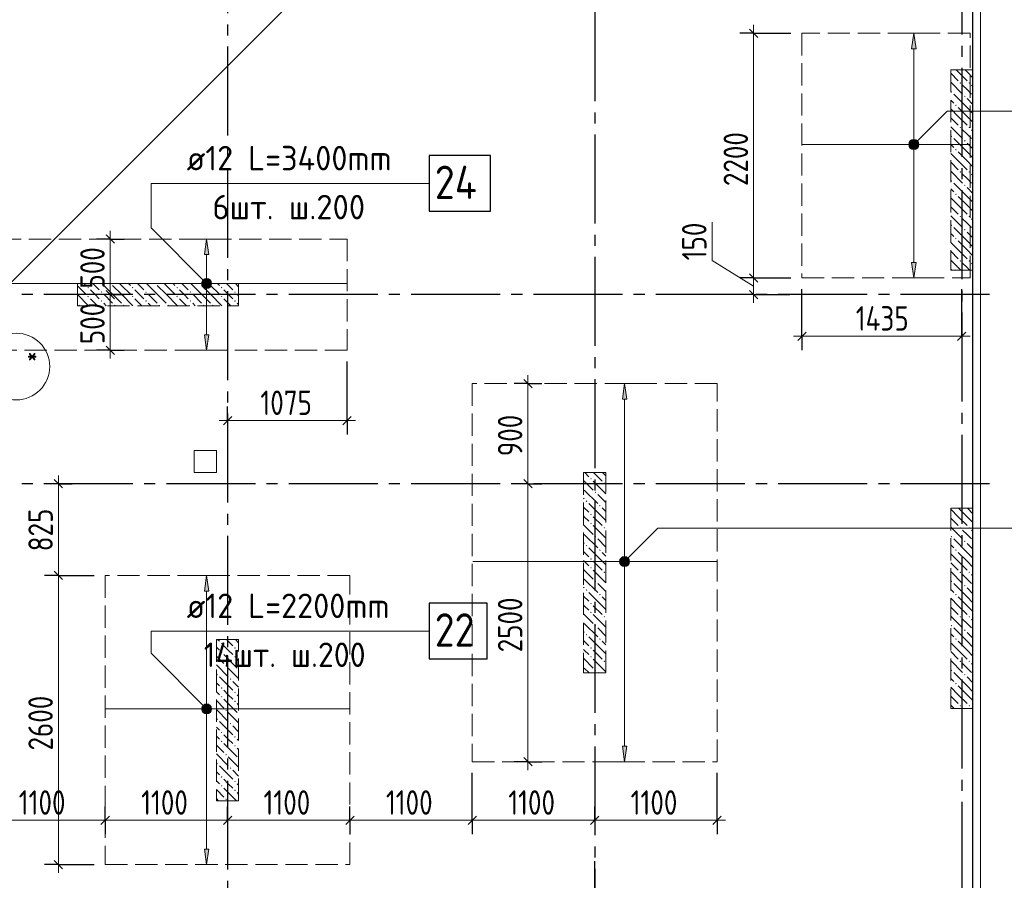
# Model space of a CAD drawing. Header units: millimetres. Extents: x 0 to 43617, y 0 to 59400.
# Tile 14 of 30: x 24506 to 33356, y 13764 to 21502. Entities that reach past the tile are written whole.
import ezdxf

# ---------------------------------------------------------------- set-up
doc = ezdxf.new("R2010")
doc.units = ezdxf.units.MM
doc.linetypes.add('______2', pattern=[270, 200, -70])
doc.linetypes.add('______5', pattern=[1100, 800, -100, 100, -100])
for name, color, linetype, lineweight in [('Standard', 7, 'Continuous', 25), ('ДОП Верх по Х', 7, 'Continuous', 25), ('ЖБ Пилон', 180, 'Continuous', 25), ('Оси', 40, '______5', 18), ('Позиционная метка номер позиции', 7, 'Continuous', 13), ('Примечания', 7, 'Continuous', 25)]:
    doc.layers.add(name, color=color, linetype=linetype, lineweight=lineweight)
doc.layers.add('ЖБ Перекрытие верхний уровень', color=7, linetype='Continuous', lineweight=25, true_color=0xe0e0ff)
doc.styles.add('GOST 2.304-81', font='txt')
doc.styles.add('ISOCPEUR', font='txt')

msp = doc.modelspace()

# ---------------------------------------------------------------- hatches: boundary and pattern name
at = {"layer": 'ДОП Верх по Х', "linetype": 'Continuous', "lineweight": 13, "transparency": 33554687}
for points in [[(32563, 21240), (32543, 21380), (32523, 21240)], [(32505.5, 20380), (32580.5, 20380), (32575.3, 20398.8)], [(32505.5, 20380), (32575.3, 20398.8), (32510.7, 20398.8)], [(32510.7, 20361.3), (32580.5, 20380), (32505.5, 20380)], [(32510.7, 20398.8), (32575.3, 20398.8), (32561.7, 20412.3)], [(32510.7, 20398.8), (32561.7, 20412.3), (32524.2, 20412.3)], [(32510.7, 20361.3), (32575.3, 20361.3), (32580.5, 20380)], [(32524.2, 20347.8), (32575.3, 20361.3), (32510.7, 20361.3)], [(32524.2, 20412.3), (32561.7, 20412.3), (32543, 20417.5)], [(32524.2, 20347.8), (32561.7, 20347.8), (32575.3, 20361.3)], [(32561.7, 20347.8), (32524.2, 20347.8), (32543, 20342.5)], [(26206.2, 19390), (26186.2, 19530), (26166.2, 19390)], [(26148.7, 19130), (26223.7, 19130), (26218.5, 19148.8)], [(26148.7, 19130), (26218.5, 19148.8), (26154, 19148.8)], [(26154, 19111.3), (26223.7, 19130), (26148.7, 19130)], [(26154, 19148.8), (26218.5, 19148.8), (26205, 19162.3)], [(26154, 19148.8), (26205, 19162.3), (26167.5, 19162.3)], [(26154, 19111.3), (26218.5, 19111.3), (26223.7, 19130)], [(26167.5, 19162.3), (26205, 19162.3), (26186.2, 19167.5)], [(26167.5, 19097.8), (26218.5, 19111.3), (26154, 19111.3)], [(26167.5, 19097.8), (26205, 19097.8), (26218.5, 19111.3)], [(26205, 19097.8), (26167.5, 19097.8), (26186.2, 19092.5)], [(29963, 18090), (29943, 18230), (29923, 18090)], [(29905.5, 16630), (29980.5, 16630), (29975.3, 16648.8)], [(29905.5, 16630), (29975.3, 16648.8), (29910.7, 16648.8)], [(29910.7, 16648.8), (29975.3, 16648.8), (29961.7, 16662.3)], [(29910.7, 16648.8), (29961.7, 16662.3), (29924.2, 16662.3)], [(29924.2, 16662.3), (29961.7, 16662.3), (29943, 16667.5)], [(29910.7, 16611.3), (29980.5, 16630), (29905.5, 16630)], [(29910.7, 16611.3), (29975.3, 16611.3), (29980.5, 16630)], [(29924.2, 16597.8), (29975.3, 16611.3), (29910.7, 16611.3)], [(29924.2, 16597.8), (29961.7, 16597.8), (29975.3, 16611.3)], [(29961.7, 16597.8), (29924.2, 16597.8), (29943, 16592.5)], [(26206.2, 16365), (26186.2, 16505), (26166.2, 16365)], [(26148.7, 15305), (26223.7, 15305), (26218.5, 15323.8)], [(26148.7, 15305), (26218.5, 15323.8), (26154, 15323.8)], [(26154, 15323.8), (26218.5, 15323.8), (26205, 15337.3)], [(26154, 15323.8), (26205, 15337.3), (26167.5, 15337.3)], [(26167.5, 15337.3), (26205, 15337.3), (26186.2, 15342.5)], [(26154, 15286.3), (26223.7, 15305), (26148.7, 15305)], [(26154, 15286.3), (26218.5, 15286.3), (26223.7, 15305)], [(26167.5, 15272.8), (26218.5, 15286.3), (26154, 15286.3)], [(26167.5, 15272.8), (26205, 15272.8), (26218.5, 15286.3)], [(26205, 15272.8), (26167.5, 15272.8), (26186.2, 15267.5)]]:
    msp.add_hatch(color=7, dxfattribs=at).paths.add_polyline_path(points)
for points in [[(32563, 19320), (32543, 19180), (32523, 19320)], [(26206.2, 18670), (26186.2, 18530), (26166.2, 18670)], [(29963, 14970), (29943, 14830), (29923, 14970)], [(26206.2, 14045), (26186.2, 13905), (26166.2, 14045)]]:
    msp.add_hatch(color=7, dxfattribs=at).paths.add_polyline_path(points, flags=16)
at = {"layer": 'ЖБ Пилон', "linetype": 'Continuous', "lineweight": 18, "transparency": 33554687}
for points in [[(32954.4, 20933.1), (32960.9, 20939.6), (32967.4, 20933.1), (32960.9, 20926.6)], [(33034.4, 20933.1), (33040.9, 20939.6), (33047.4, 20933.1), (33040.9, 20926.6)], [(32874.5, 20853.1), (32881, 20859.6), (32887.5, 20853.1), (32881, 20846.6)], [(32994.5, 20813.1), (33001, 20819.6), (33007.5, 20813.1), (33001, 20806.6)], [(32914.5, 20733.1), (32921, 20739.6), (32927.4, 20733.1), (32921, 20726.6)], [(32954.4, 20533.1), (32960.9, 20539.6), (32967.4, 20533.1), (32960.9, 20526.6)], [(33034.4, 20533.1), (33040.9, 20539.6), (33047.4, 20533.1), (33040.9, 20526.6)], [(32874.5, 20453.1), (32881, 20459.6), (32887.5, 20453.1), (32881, 20446.6)], [(32994.5, 20413.1), (33001, 20419.6), (33007.5, 20413.1), (33001, 20406.6)], [(32914.5, 20333.1), (32921, 20339.6), (32927.4, 20333.1), (32921, 20326.6)], [(32954.4, 20133.1), (32960.9, 20139.6), (32967.4, 20133.1), (32960.9, 20126.6)], [(33034.4, 20133.1), (33040.9, 20139.6), (33047.4, 20133.1), (33040.9, 20126.6)], [(32874.5, 20053.1), (32881, 20059.6), (32887.5, 20053.1), (32881, 20046.6)], [(32994.5, 20013.1), (33001, 20019.6), (33007.5, 20013.1), (33001, 20006.6)], [(32914.5, 19933.1), (32921, 19939.6), (32927.4, 19933.1), (32921, 19926.6)], [(32954.4, 19733.1), (32960.9, 19739.6), (32967.4, 19733.1), (32960.9, 19726.6)], [(33034.4, 19733.1), (33040.9, 19739.6), (33047.4, 19733.1), (33040.9, 19726.6)], [(32874.5, 19653.1), (32881, 19659.6), (32887.5, 19653.1), (32881, 19646.6)], [(32994.5, 19613.1), (33001, 19619.6), (33007.5, 19613.1), (33001, 19606.6)], [(32914.5, 19533.1), (32921, 19539.6), (32927.4, 19533.1), (32921, 19526.6)], [(32954.4, 19333.1), (32960.9, 19339.6), (32967.4, 19333.1), (32960.9, 19326.6)], [(33034.4, 19333.1), (33040.9, 19339.6), (33047.4, 19333.1), (33040.9, 19326.6)], [(32874.5, 19253.1), (32881, 19259.6), (32887.5, 19253.1), (32884.3, 19250), (32877.6, 19250)], [(25324.3, 19130), (25321, 19126.6), (25317.6, 19130)], [(25724.3, 19130), (25721, 19126.6), (25717.6, 19130)], [(26124.3, 19130), (26121, 19126.6), (26117.6, 19130)], [(25114.5, 19093.1), (25121, 19099.6), (25127.4, 19093.1), (25121, 19086.6)], [(25234.5, 19053.1), (25240.9, 19059.6), (25247.4, 19053.1), (25240.9, 19046.6)], [(25514.5, 19093.1), (25521, 19099.6), (25527.4, 19093.1), (25521, 19086.6)], [(25634.5, 19053.1), (25640.9, 19059.6), (25647.4, 19053.1), (25640.9, 19046.6)], [(25914.5, 19093.1), (25921, 19099.6), (25927.4, 19093.1), (25921, 19086.6)], [(26034.5, 19053.1), (26040.9, 19059.6), (26047.4, 19053.1), (26040.9, 19046.6)], [(26314.5, 19093.1), (26321, 19099.6), (26327.4, 19093.1), (26321, 19086.6)], [(26434.5, 19053.1), (26440.9, 19059.6), (26447.4, 19053.1), (26440.9, 19046.6)], [(25114.5, 19013.1), (25121, 19019.6), (25127.4, 19013.1), (25121, 19006.6)], [(25234.5, 18973.1), (25240.9, 18979.6), (25247.4, 18973.1), (25240.9, 18966.6)], [(25514.5, 19013.1), (25521, 19019.6), (25527.4, 19013.1), (25521, 19006.6)], [(25634.5, 18973.1), (25640.9, 18979.6), (25647.4, 18973.1), (25640.9, 18966.6)], [(25914.5, 19013.1), (25921, 19019.6), (25927.4, 19013.1), (25921, 19006.6)], [(26034.5, 18973.1), (26040.9, 18979.6), (26047.4, 18973.1), (26040.9, 18966.6)], [(26314.5, 19013.1), (26321, 19019.6), (26327.4, 19013.1), (26321, 19006.6)], [(26434.5, 18973.1), (26440.9, 18979.6), (26447.4, 18973.1), (26440.9, 18966.6)], [(25034.5, 18933.1), (25040.9, 18939.6), (25047.4, 18933.1), (25044.3, 18930), (25037.6, 18930)], [(25354.4, 18933.1), (25360.9, 18939.6), (25367.4, 18933.1), (25364.3, 18930), (25357.6, 18930)], [(25434.5, 18933.1), (25440.9, 18939.6), (25447.4, 18933.1), (25444.3, 18930), (25437.6, 18930)], [(25754.4, 18933.1), (25760.9, 18939.6), (25767.4, 18933.1), (25764.3, 18930), (25757.6, 18930)], [(25834.5, 18933.1), (25840.9, 18939.6), (25847.4, 18933.1), (25844.3, 18930), (25837.6, 18930)], [(26154.4, 18933.1), (26160.9, 18939.6), (26167.4, 18933.1), (26164.3, 18930), (26157.6, 18930)], [(26234.5, 18933.1), (26240.9, 18939.6), (26247.4, 18933.1), (26244.3, 18930), (26237.6, 18930)], [(29634.5, 17373.1), (29640.9, 17379.6), (29647.4, 17373.1), (29640.9, 17366.6)], [(29674.5, 17253.1), (29681, 17259.6), (29687.5, 17253.1), (29681, 17246.6)], [(29754.4, 17333.1), (29760.9, 17339.6), (29767.4, 17333.1), (29760.9, 17326.6)], [(29594.5, 17173.1), (29601, 17179.6), (29607.5, 17173.1), (29601, 17166.6)], [(29714.5, 17133.1), (29721, 17139.6), (29727.4, 17133.1), (29721, 17126.6)], [(29634.5, 17053.1), (29640.9, 17059.6), (29647.4, 17053.1), (29640.9, 17046.6)], [(29634.5, 16973.1), (29640.9, 16979.6), (29647.4, 16973.1), (29640.9, 16966.6)], [(29754.4, 16933.1), (29760.9, 16939.6), (29767.4, 16933.1), (29760.9, 16926.6)], [(32954.4, 16933.1), (32960.9, 16939.6), (32967.4, 16933.1), (32960.9, 16926.6)], [(33034.4, 16933.1), (33040.9, 16939.6), (33047.4, 16933.1), (33040.9, 16926.6)], [(29674.5, 16853.1), (29681, 16859.6), (29687.5, 16853.1), (29681, 16846.6)], [(32874.5, 16853.1), (32881, 16859.6), (32887.5, 16853.1), (32881, 16846.6)], [(32994.5, 16813.1), (33001, 16819.6), (33007.5, 16813.1), (33001, 16806.6)], [(29594.5, 16773.1), (29601, 16779.6), (29607.5, 16773.1), (29601, 16766.6)], [(29714.5, 16733.1), (29721, 16739.6), (29727.4, 16733.1), (29721, 16726.6)], [(32914.5, 16733.1), (32921, 16739.6), (32927.4, 16733.1), (32921, 16726.6)], [(29634.5, 16653.1), (29640.9, 16659.6), (29647.4, 16653.1), (29640.9, 16646.6)], [(29634.5, 16573.1), (29640.9, 16579.6), (29647.4, 16573.1), (29640.9, 16566.6)], [(29754.4, 16533.1), (29760.9, 16539.6), (29767.4, 16533.1), (29760.9, 16526.6)], [(32954.4, 16533.1), (32960.9, 16539.6), (32967.4, 16533.1), (32960.9, 16526.6)], [(33034.4, 16533.1), (33040.9, 16539.6), (33047.4, 16533.1), (33040.9, 16526.6)], [(29594.5, 16373.1), (29601, 16379.6), (29607.5, 16373.1), (29601, 16366.6)], [(29674.5, 16453.1), (29681, 16459.6), (29687.5, 16453.1), (29681, 16446.6)], [(32874.5, 16453.1), (32881, 16459.6), (32887.5, 16453.1), (32881, 16446.6)], [(32994.5, 16413.1), (33001, 16419.6), (33007.5, 16413.1), (33001, 16406.6)], [(29714.5, 16333.1), (29721, 16339.6), (29727.4, 16333.1), (29721, 16326.6)], [(32914.5, 16333.1), (32921, 16339.6), (32927.4, 16333.1), (32921, 16326.6)], [(29634.5, 16253.1), (29640.9, 16259.6), (29647.4, 16253.1), (29640.9, 16246.6)], [(29634.5, 16173.1), (29640.9, 16179.6), (29647.4, 16173.1), (29640.9, 16166.6)], [(29754.4, 16133.1), (29760.9, 16139.6), (29767.4, 16133.1), (29760.9, 16126.6)], [(32954.4, 16133.1), (32960.9, 16139.6), (32967.4, 16133.1), (32960.9, 16126.6)], [(33034.4, 16133.1), (33040.9, 16139.6), (33047.4, 16133.1), (33040.9, 16126.6)], [(29674.5, 16053.1), (29681, 16059.6), (29687.5, 16053.1), (29681, 16046.6)], [(32874.5, 16053.1), (32881, 16059.6), (32887.5, 16053.1), (32881, 16046.6)], [(32994.5, 16013.1), (33001, 16019.6), (33007.5, 16013.1), (33001, 16006.6)], [(29594.5, 15973.1), (29601, 15979.6), (29607.5, 15973.1), (29601, 15966.6)], [(29714.5, 15933.1), (29721, 15939.6), (29727.4, 15933.1), (29721, 15926.6)], [(32914.5, 15933.1), (32921, 15939.6), (32927.4, 15933.1), (32921, 15926.6)], [(26314.5, 15893.1), (26321, 15899.6), (26327.4, 15893.1), (26321, 15886.6)], [(26434.5, 15853.1), (26440.9, 15859.6), (26447.4, 15853.1), (26440.9, 15846.6)], [(29634.5, 15853.1), (29640.9, 15859.6), (29647.4, 15853.1), (29640.9, 15846.6)], [(26314.5, 15813.1), (26321, 15819.6), (26327.4, 15813.1), (26321, 15806.6)], [(26434.5, 15773.1), (26440.9, 15779.6), (26447.4, 15773.1), (26440.9, 15766.6)], [(29634.5, 15773.1), (29640.9, 15779.6), (29647.4, 15773.1), (29640.9, 15766.6)], [(26354.4, 15693.1), (26360.9, 15699.6), (26367.4, 15693.1), (26360.9, 15686.6)], [(29754.4, 15733.1), (29760.9, 15739.6), (29767.4, 15733.1), (29760.9, 15726.6)], [(32954.4, 15733.1), (32960.9, 15739.6), (32967.4, 15733.1), (32960.9, 15726.6)], [(33034.4, 15733.1), (33040.9, 15739.6), (33047.4, 15733.1), (33040.9, 15726.6)], [(26274.5, 15613.1), (26281, 15619.6), (26287.5, 15613.1), (26281, 15606.6)], [(26394.5, 15573.1), (26401, 15579.6), (26407.5, 15573.1), (26401, 15566.6)], [(29674.5, 15653.1), (29681, 15659.6), (29687.5, 15653.1), (29681, 15646.6)], [(32874.5, 15653.1), (32881, 15659.6), (32887.5, 15653.1), (32881, 15646.6)], [(32994.5, 15613.1), (33001, 15619.6), (33007.5, 15613.1), (33001, 15606.6)], [(26314.5, 15493.1), (26321, 15499.6), (26327.4, 15493.1), (26321, 15486.6)], [(32914.5, 15533.1), (32921, 15539.6), (32927.4, 15533.1), (32921, 15526.6)], [(26314.5, 15413.1), (26321, 15419.6), (26327.4, 15413.1), (26321, 15406.6)], [(26434.5, 15453.1), (26440.9, 15459.6), (26447.4, 15453.1), (26440.9, 15446.6)], [(26434.5, 15373.1), (26440.9, 15379.6), (26447.4, 15373.1), (26440.9, 15366.6)], [(32954.4, 15333.1), (32960.9, 15339.6), (32967.4, 15333.1), (32960.9, 15326.6)], [(33034.4, 15333.1), (33040.9, 15339.6), (33047.4, 15333.1), (33040.9, 15326.6)], [(26354.4, 15293.1), (26360.9, 15299.6), (26367.4, 15293.1), (26360.9, 15286.6)], [(26274.5, 15213.1), (26281, 15219.6), (26287.5, 15213.1), (26281, 15206.6)], [(26394.5, 15173.1), (26401, 15179.6), (26407.5, 15173.1), (26401, 15166.6)], [(26314.5, 15093.1), (26321, 15099.6), (26327.4, 15093.1), (26321, 15086.6)], [(26434.5, 15053.1), (26440.9, 15059.6), (26447.4, 15053.1), (26440.9, 15046.6)], [(26314.5, 15013.1), (26321, 15019.6), (26327.4, 15013.1), (26321, 15006.6)], [(26434.5, 14973.1), (26440.9, 14979.6), (26447.4, 14973.1), (26440.9, 14966.6)], [(26354.4, 14893.1), (26360.9, 14899.6), (26367.4, 14893.1), (26360.9, 14886.6)], [(26274.5, 14813.1), (26281, 14819.6), (26287.5, 14813.1), (26281, 14806.6)], [(26314.5, 14693.1), (26321, 14699.6), (26327.4, 14693.1), (26321, 14686.6)], [(26394.5, 14773.1), (26401, 14779.6), (26407.5, 14773.1), (26401, 14766.6)], [(26314.5, 14613.1), (26321, 14619.6), (26327.4, 14613.1), (26321, 14606.6)], [(26434.5, 14653.1), (26440.9, 14659.6), (26447.4, 14653.1), (26440.9, 14646.6)], [(26434.5, 14573.1), (26440.9, 14579.6), (26447.4, 14573.1), (26440.9, 14566.6)], [(26354.4, 14493.1), (26360.9, 14499.6), (26367.4, 14493.1), (26360.9, 14486.6)]]:
    msp.add_hatch(color=7, dxfattribs=at).paths.add_polyline_path(points, flags=16)
at = {"layer": 'Позиционная метка номер позиции', "linetype": 'Continuous', "lineweight": 13, "transparency": 33554687}
for points in [[(32499.7, 20391.5), (32574.8, 20348.2), (32511.2, 20411.8)], [(32499.7, 20368.6), (32554.4, 20336.7), (32499.7, 20391.5)], [(32499.7, 20391.5), (32554.4, 20336.7), (32574.8, 20348.2)], [(32531.5, 20336.7), (32499.7, 20368.6), (32511.2, 20348.2)], [(32499.7, 20368.6), (32531.5, 20336.7), (32554.4, 20336.7)], [(32511.2, 20411.8), (32586.3, 20368.6), (32531.5, 20423.3)], [(32511.2, 20411.8), (32574.8, 20348.2), (32586.3, 20368.6)], [(32531.5, 20423.3), (32586.3, 20368.6), (32586.3, 20391.5)], [(32531.5, 20423.3), (32586.3, 20391.5), (32554.4, 20423.3)], [(32554.4, 20423.3), (32586.3, 20391.5), (32574.8, 20411.8)], [(26154.4, 19098.2), (26197.7, 19173.3), (26143, 19118.6)], [(26143, 19118.6), (26197.7, 19173.3), (26174.8, 19173.3)], [(26143, 19118.6), (26174.8, 19173.3), (26143, 19141.5)], [(26143, 19141.5), (26174.8, 19173.3), (26154.4, 19161.8)], [(26154.4, 19098.2), (26218.1, 19161.8), (26197.7, 19173.3)], [(26174.8, 19086.7), (26218.1, 19161.8), (26154.4, 19098.2)], [(26174.8, 19086.7), (26229.5, 19141.5), (26218.1, 19161.8)], [(26197.7, 19086.7), (26229.5, 19141.5), (26174.8, 19086.7)], [(26197.7, 19086.7), (26229.5, 19118.6), (26229.5, 19141.5)], [(26229.5, 19118.6), (26197.7, 19086.7), (26218.1, 19098.2)], [(29899.7, 16641.5), (29974.8, 16598.2), (29911.2, 16661.8)], [(29899.7, 16618.6), (29954.4, 16586.7), (29899.7, 16641.5)], [(29899.7, 16641.5), (29954.4, 16586.7), (29974.8, 16598.2)], [(29911.2, 16661.8), (29986.3, 16618.6), (29931.5, 16673.3)], [(29911.2, 16661.8), (29974.8, 16598.2), (29986.3, 16618.6)], [(29931.5, 16673.3), (29986.3, 16618.6), (29986.3, 16641.5)], [(29931.5, 16673.3), (29986.3, 16641.5), (29954.4, 16673.3)], [(29954.4, 16673.3), (29986.3, 16641.5), (29974.8, 16661.8)], [(29931.5, 16586.7), (29899.7, 16618.6), (29911.2, 16598.2)], [(29899.7, 16618.6), (29931.5, 16586.7), (29954.4, 16586.7)], [(26154.4, 15273.2), (26197.7, 15348.3), (26143, 15293.6)], [(26143, 15293.6), (26197.7, 15348.3), (26174.8, 15348.3)], [(26143, 15293.6), (26174.8, 15348.3), (26143, 15316.5)], [(26143, 15316.5), (26174.8, 15348.3), (26154.4, 15336.8)], [(26154.4, 15273.2), (26218.1, 15336.8), (26197.7, 15348.3)], [(26174.8, 15261.7), (26218.1, 15336.8), (26154.4, 15273.2)], [(26174.8, 15261.7), (26229.5, 15316.5), (26218.1, 15336.8)], [(26197.7, 15261.7), (26229.5, 15316.5), (26174.8, 15261.7)], [(26197.7, 15261.7), (26229.5, 15293.6), (26229.5, 15316.5)], [(26229.5, 15293.6), (26197.7, 15261.7), (26218.1, 15273.2)]]:
    msp.add_hatch(color=7, dxfattribs=at).paths.add_polyline_path(points)

# ---------------------------------------------------------------- linework, layer by layer
at = {"layer": 'Standard', "color": 7, "linetype": 'Continuous', "lineweight": 13, "transparency": 33554687}
for p, q in [((24073.9, 18785.1), (29773.2, 24484.4)), ((31102.8, 21380), (31102.8, 21455)), ((30729.4, 19338.5), (30729.4, 19682.6)), ((25319.9, 19530), (25319.9, 19605)), ((31102.8, 19105), (30729.4, 19338.5)), ((31102.8, 19180), (31102.8, 19030)), ((25319.9, 19030), (25319.9, 18530)), ((31102.8, 19030), (31102.8, 18955)), ((31537, 18656.4), (31462, 18656.4)), ((31537, 18656.4), (32974, 18656.4)), ((32974, 18656.4), (33049, 18656.4)), ((25319.9, 18530), (25319.9, 18455)), ((29074, 18230), (29074, 18305)), ((26374, 17898.1), (26299, 17898.1)), ((26374, 17898.1), (27449, 17898.1)), ((27449, 17898.1), (27524, 17898.1)), ((24853.7, 17330), (24853.7, 17405)), ((29074, 17330), (29074, 14830)), ((24853.7, 16505), (24853.7, 13905)), ((29074, 14830), (29074, 14755)), ((24174, 14303.6), (25274, 14303.6)), ((25274, 14303.6), (26374, 14303.6)), ((26374, 14303.6), (27474, 14303.6)), ((27474, 14303.6), (28574, 14303.6)), ((28574, 14303.6), (29674, 14303.6)), ((29674, 14303.6), (30774, 14303.6)), ((30774, 14303.6), (30849, 14303.6)), ((24853.7, 13905), (24853.7, 13830))]:
    msp.add_line(p, q, dxfattribs=at)
at = {"layer": 'Standard', "color": 251, "linetype": 'Continuous', "lineweight": -3, "true_color": 0x656565, "transparency": 33554687}
for p, q in [((31102.8, 21380), (30977.8, 21380)), ((31102.8, 21380), (31227.8, 21380)), ((31102.8, 21380), (31437, 21380)), ((25319.9, 19530), (25194.9, 19530)), ((25319.9, 19530), (25444.9, 19530)), ((25319.9, 19530), (25319.9, 19530)), ((31102.8, 19180), (30977.8, 19180)), ((31102.8, 19180), (31227.8, 19180)), ((31102.8, 19180), (31437, 19180)), ((25319.9, 19030), (25194.9, 19030)), ((25319.9, 19030), (25444.9, 19030)), ((25319.9, 19030), (25319.9, 19030)), ((31102.8, 19030), (30977.8, 19030)), ((31102.8, 19030), (31227.8, 19030)), ((31102.8, 19030), (31429.7, 19030)), ((31537, 18656.4), (31537, 19080)), ((32974, 18656.4), (32974, 19080)), ((31537, 18656.4), (31537, 18781.4)), ((32974, 18656.4), (32974, 18781.4)), ((31537, 18656.4), (31537, 18531.4)), ((32974, 18656.4), (32974, 18531.4)), ((25319.9, 18530), (25194.9, 18530)), ((25319.9, 18530), (25444.9, 18530)), ((25319.9, 18530), (25319.9, 18530)), ((27449, 17898.1), (27449, 18430)), ((29074, 18230), (28949, 18230)), ((29074, 18230), (29199, 18230)), ((26374, 17898.1), (26374, 18023.1)), ((27449, 17898.1), (27449, 18023.1)), ((26374, 17898.1), (26374, 17773.1)), ((26374, 17898.1), (26374, 17898.1)), ((27449, 17898.1), (27449, 17773.1)), ((24853.7, 17330), (24728.7, 17330)), ((24853.7, 17330), (24978.7, 17330)), ((24853.7, 17330), (24853.7, 17330)), ((29074, 17330), (28949, 17330)), ((29074, 17330), (29199, 17330)), ((24853.7, 16505), (24728.7, 16505)), ((24853.7, 16505), (24978.7, 16505)), ((24853.7, 16505), (25174, 16505)), ((29074, 14830), (28949, 14830)), ((29074, 14830), (29199, 14830)), ((30774, 14303.6), (30774, 14730)), ((25274, 14303.6), (25274, 14428.6)), ((26374, 14303.6), (26374, 14428.6)), ((27474, 14303.6), (27474, 14428.6)), ((28574, 14303.6), (28574, 14428.6)), ((29674, 14303.6), (29674, 14428.6)), ((30774, 14303.6), (30774, 14428.6)), ((25274, 14303.6), (25274, 14178.6)), ((25274, 14303.6), (25274, 14303.6)), ((26374, 14303.6), (26374, 14178.6)), ((26374, 14303.6), (26374, 14303.6)), ((27474, 14303.6), (27474, 14178.6)), ((27474, 14303.6), (27474, 14303.6)), ((28574, 14303.6), (28574, 14178.6)), ((29674, 14303.6), (29674, 14178.6)), ((29674, 14303.6), (29674, 14303.6)), ((30774, 14303.6), (30774, 14178.6)), ((24853.7, 13905), (24728.7, 13905)), ((24853.7, 13905), (24978.7, 13905)), ((24853.7, 13905), (25174, 13905))]:
    msp.add_line(p, q, dxfattribs=at)
at = {"layer": 'Standard', "color": 7, "linetype": 'Continuous', "lineweight": 25, "transparency": 33554687}
for p, q in [((31065.3, 21417.5), (31140.3, 21342.5)), ((25282.4, 19567.5), (25357.4, 19492.5)), ((31065.3, 19217.5), (31140.3, 19142.5)), ((25282.4, 19067.5), (25357.4, 18992.5)), ((31065.3, 19067.5), (31140.3, 18992.5)), ((31499.5, 18618.9), (31574.5, 18693.9)), ((32936.5, 18618.9), (33011.5, 18693.9)), ((25282.4, 18567.5), (25357.4, 18492.5)), ((29036.5, 18267.5), (29111.5, 18192.5)), ((26336.5, 17860.6), (26411.5, 17935.6)), ((27411.5, 17860.6), (27486.5, 17935.6)), ((24816.2, 17367.5), (24891.2, 17292.5)), ((29036.5, 17367.5), (29111.5, 17292.5)), ((24816.2, 16542.5), (24891.2, 16467.5)), ((29036.5, 14867.5), (29111.5, 14792.5)), ((25236.5, 14266.1), (25311.5, 14341.1)), ((26336.5, 14266.1), (26411.5, 14341.1)), ((27436.5, 14266.1), (27511.5, 14341.1)), ((28536.5, 14266.1), (28611.5, 14341.1)), ((29636.5, 14266.1), (29711.5, 14341.1)), ((30736.5, 14266.1), (30811.5, 14341.1)), ((24816.2, 13942.5), (24891.2, 13867.5))]:
    msp.add_line(p, q, dxfattribs=at)
at = {"layer": 'Standard', "color": 254, "linetype": 'Continuous', "lineweight": 13, "true_color": 0xc4c4ff, "transparency": 33554687}
msp.add_lwpolyline([(8224, 10930), (33143, 10930), (33143, 57289), (8224, 57289), (8224, 10930)], dxfattribs=at)
at = {"layer": 'Standard', "color": 7, "linetype": 'Continuous', "lineweight": 25, "transparency": 33554687}
msp.add_lwpolyline([(7394, 10100), (33074, 10100), (33074, 57220), (7394, 57220), (7394, 10100)], dxfattribs=at)
at = {"layer": 'Standard', "color": 7, "linetype": 'Continuous', "lineweight": 13, "transparency": 33554687}
for points in [[(7674, 10380), (33074, 10380), (33074, 57220), (7674, 57220), (7674, 10380)], [(31102.8, 21380), (31102.8, 20037.2), (31102.8, 20037.2), (31102.8, 19180)], [(25319.9, 19530), (25319.9, 19068.8), (25319.9, 19068.8), (25319.9, 19030)], [(29074, 18230), (29074, 17592.9), (29074, 17592.9), (29074, 17330)], [(24853.7, 17330), (24853.7, 16709.2), (24853.7, 16709.2), (24853.7, 16505)]]:
    msp.add_lwpolyline(points, dxfattribs=at)
at = {"layer": 'Standard', "color": 251, "linetype": 'Continuous', "lineweight": -3, "true_color": 0x656565, "transparency": 33554687}
for points in [[(28574, 14303.6), (28574, 14320.6), (28574, 14320.6), (28574, 14320.6), (28574, 14320.6), (28574, 14730)], [(29674, 13042.6), (29674, 13059.6), (29674, 13059.6), (29674, 13059.6), (29674, 13059.6), (29674, 13059.6), (29674, 13059.6), (29674, 13937.1)]]:
    msp.add_lwpolyline(points, dxfattribs=at)
at = {"layer": 'ДОП Верх по Х', "color": 251, "linetype": 'Continuous', "lineweight": 13, "true_color": 0x494949, "transparency": 33554687}
for p, q in [((32543, 21380), (32443, 21380)), ((32543, 21380), (32523, 21240)), ((32563, 21240), (32543, 21380)), ((32543, 21380), (32643, 21380)), ((32543, 21380), (32543, 21380)), ((32523, 21240), (32563, 21240)), ((32543, 20410), (32543, 21240)), ((32505.5, 20380), (32505.5, 20380)), ((32580.5, 20380), (32580.5, 20380)), ((32543, 19320), (32543, 20350)), ((26186.2, 19530), (26086.2, 19530)), ((26186.2, 19530), (26166.2, 19390)), ((26206.2, 19390), (26186.2, 19530)), ((26186.2, 19530), (26286.2, 19530)), ((26186.2, 19530), (26186.2, 19530)), ((26166.2, 19390), (26206.2, 19390)), ((26186.2, 19160), (26186.2, 19390)), ((32543, 19180), (32523, 19320)), ((32523, 19320), (32563, 19320)), ((32563, 19320), (32543, 19180)), ((26148.7, 19130), (26148.7, 19130)), ((26223.7, 19130), (26223.7, 19130)), ((32543, 19180), (32443, 19180)), ((32543, 19180), (32643, 19180)), ((32543, 19180), (32543, 19180)), ((26186.2, 18670), (26186.2, 19100)), ((26186.2, 18530), (26166.2, 18670)), ((26166.2, 18670), (26206.2, 18670)), ((26206.2, 18670), (26186.2, 18530)), ((26186.2, 18530), (26086.2, 18530)), ((26186.2, 18530), (26286.2, 18530)), ((26186.2, 18530), (26186.2, 18530)), ((29943, 18230), (29843, 18230)), ((29943, 18230), (29923, 18090)), ((29963, 18090), (29943, 18230)), ((29943, 18230), (30043, 18230)), ((29943, 18230), (29943, 18230)), ((29923, 18090), (29963, 18090)), ((29943, 16660), (29943, 18090)), ((29905.5, 16630), (29905.5, 16630)), ((29943, 14970), (29943, 16600)), ((29980.5, 16630), (29980.5, 16630)), ((26186.2, 16505), (26086.2, 16505)), ((26186.2, 16505), (26166.2, 16365)), ((26206.2, 16365), (26186.2, 16505)), ((26186.2, 16505), (26286.2, 16505)), ((26186.2, 16505), (26186.2, 16505)), ((26166.2, 16365), (26206.2, 16365)), ((26186.2, 15335), (26186.2, 16365)), ((26148.7, 15305), (26148.7, 15305)), ((26186.2, 14045), (26186.2, 15275)), ((26223.7, 15305), (26223.7, 15305)), ((29943, 14830), (29923, 14970)), ((29923, 14970), (29963, 14970)), ((29963, 14970), (29943, 14830)), ((29943, 14830), (29843, 14830)), ((29943, 14830), (30043, 14830)), ((29943, 14830), (29943, 14830)), ((26186.2, 13905), (26166.2, 14045)), ((26166.2, 14045), (26206.2, 14045)), ((26206.2, 14045), (26186.2, 13905)), ((26186.2, 13905), (26086.2, 13905)), ((26186.2, 13905), (26286.2, 13905)), ((26186.2, 13905), (26186.2, 13905))]:
    msp.add_line(p, q, dxfattribs=at)
at = {"layer": 'ДОП Верх по Х', "color": 7, "linetype": 'Continuous', "lineweight": 18, "transparency": 33554687}
for p, q in [((31543, 20380), (33043, 20380)), ((27443, 19130), (24055, 19130)), ((30768, 16630), (28580, 16630)), ((27468, 15305), (25280, 15305))]:
    msp.add_line(p, q, dxfattribs=at)
at = {"layer": 'ДОП Верх по Х', "color": 7, "linetype": 'Continuous', "lineweight": 13, "transparency": 33554687}
for p, q in [((25986.2, 20030), (28094.2, 20030)), ((25986.2, 16005), (28072.2, 16005))]:
    msp.add_line(p, q, dxfattribs=at)
at = {"layer": 'ДОП Верх по Х', "color": 7, "linetype": 'Continuous', "lineweight": 25, "transparency": 33554687}
for points in [[(28186.2, 19780), (28736.2, 19780), (28736.2, 20280), (28186.2, 20280), (28186.2, 19780)], [(28186.2, 15755), (28706.2, 15755), (28706.2, 16255), (28186.2, 16255), (28186.2, 15755)]]:
    msp.add_lwpolyline(points, dxfattribs=at)
at = {"layer": 'ДОП Верх по Х', "color": 251, "linetype": 'Continuous', "lineweight": 13, "true_color": 0x494949, "transparency": 33554687}
for centre in [(32543, 20380), (26186.2, 19130), (29943, 16630), (26186.2, 15305)]:
    msp.add_circle(centre, 37.5, dxfattribs=at)
at = {"layer": 'ЖБ Перекрытие верхний уровень', "color": 7, "linetype": 'Continuous', "lineweight": 18, "transparency": 33554687}
for p, q in [((33074, 10100), (33074, 25060)), ((26274, 17630), (26074, 17630)), ((26074, 17630), (26074, 17430)), ((26274, 17430), (26274, 17630)), ((26074, 17430), (26274, 17430))]:
    msp.add_line(p, q, dxfattribs=at)
at = {"layer": 'ЖБ Пилон', "color": 253, "linetype": '______2', "lineweight": 13, "true_color": 0xa0a0a0, "transparency": 33554687}
for p, q in [((32874, 21050), (32874, 19250)), ((33074, 21050), (32874, 21050)), ((33074, 19250), (33074, 21050)), ((32874, 19250), (33074, 19250)), ((26474, 19130), (25024, 19130)), ((25024, 19130), (25024, 18930)), ((26474, 18930), (26474, 19130)), ((25024, 18930), (26474, 18930)), ((29574, 17430), (29574, 15630)), ((29774, 17430), (29574, 17430)), ((29774, 15630), (29774, 17430)), ((32874, 17110), (32874, 15310)), ((33074, 17110), (32874, 17110)), ((33074, 15310), (33074, 17110)), ((26274, 15930), (26274, 14480)), ((26474, 15930), (26274, 15930)), ((26474, 14480), (26474, 15930)), ((29574, 15630), (29774, 15630)), ((32874, 15310), (33074, 15310)), ((26274, 14480), (26474, 14480))]:
    msp.add_line(p, q, dxfattribs=at)
at = {"layer": 'ЖБ Пилон', "color": 9, "linetype": 'Continuous', "lineweight": 18, "true_color": 0xc7c7c7, "transparency": 33554687}
for p, q in [((32874, 21020.1), (32940.9, 20953.1)), ((32940.9, 21033.1), (32924.1, 21050)), ((32940.9, 21033.1), (33021, 20953.1)), ((33004.1, 21050), (33021, 21033.1)), ((33021, 21033.1), (33074, 20980.1)), ((32874, 20940.1), (32981, 20833.1)), ((33021, 20873.1), (32981, 20913.1)), ((33060.9, 20913.1), (33074, 20900.1)), ((33021, 20713.1), (32901, 20833.1)), ((33060.9, 20833.1), (33021, 20873.1)), ((32874, 20780.1), (32901, 20753.1)), ((32940.9, 20713.1), (33021, 20633.1)), ((33021, 20793.1), (33074, 20740.1)), ((33021, 20713.1), (33074, 20660.1)), ((32940.9, 20633.1), (32874, 20700.1)), ((32940.9, 20633.1), (33021, 20553.1)), ((33021, 20633.1), (33074, 20580.1)), ((32874, 20620.1), (32940.9, 20553.1)), ((32874, 20540.1), (32981, 20433.1)), ((33021, 20473.1), (32981, 20513.1)), ((33060.9, 20433.1), (33021, 20473.1)), ((33060.9, 20513.1), (33074, 20500.1)), ((32874, 20380.1), (32901, 20353.1)), ((33021, 20313.1), (32901, 20433.1)), ((33021, 20393.1), (33074, 20340.1)), ((32940.9, 20233.1), (32874, 20300.1)), ((32940.9, 20313.1), (33021, 20233.1)), ((33021, 20313.1), (33074, 20260.1)), ((32874, 20220.1), (32940.9, 20153.1)), ((32940.9, 20233.1), (33021, 20153.1)), ((33021, 20233.1), (33074, 20180.1)), ((32874, 20140.1), (32981, 20033.1)), ((33021, 20073.1), (32981, 20113.1)), ((33060.9, 20113.1), (33074, 20100.1)), ((33021, 19913.1), (32901, 20033.1)), ((33060.9, 20033.1), (33021, 20073.1)), ((32874, 19980.1), (32901, 19953.1)), ((33021, 19993.1), (33074, 19940.1)), ((32940.9, 19833.1), (32874, 19900.1)), ((32940.9, 19913.1), (33021, 19833.1)), ((32940.9, 19833.1), (33021, 19753.1)), ((33021, 19913.1), (33074, 19860.1)), ((33021, 19833.1), (33074, 19780.1)), ((32874, 19820.1), (32940.9, 19753.1)), ((32874, 19740.1), (32981, 19633.1)), ((33021, 19673.1), (32981, 19713.1)), ((33060.9, 19633.1), (33021, 19673.1)), ((33060.9, 19713.1), (33074, 19700.1)), ((32874, 19580.1), (32901, 19553.1)), ((33021, 19513.1), (32901, 19633.1)), ((33021, 19593.1), (33074, 19540.1)), ((32940.9, 19433.1), (32874, 19500.1)), ((32940.9, 19513.1), (33021, 19433.1)), ((33021, 19513.1), (33074, 19460.1)), ((32874, 19420.1), (32940.9, 19353.1)), ((32940.9, 19433.1), (33021, 19353.1)), ((33021, 19433.1), (33074, 19380.1)), ((32874, 19340.1), (32964.1, 19250)), ((33021, 19273.1), (32981, 19313.1)), ((33060.9, 19313.1), (33074, 19300.1)), ((33044.1, 19250), (33021, 19273.1)), ((25084.1, 19130), (25101, 19113.1)), ((25164.1, 19130), (25221, 19073.1)), ((25340.9, 19033.1), (25244.1, 19130)), ((25421, 19113.1), (25404.1, 19130)), ((25484.1, 19130), (25501, 19113.1)), ((25564.1, 19130), (25621, 19073.1)), ((25740.9, 19033.1), (25644.1, 19130)), ((25821, 19113.1), (25804.1, 19130)), ((25884.1, 19130), (25901, 19113.1)), ((25964.1, 19130), (26021, 19073.1)), ((26140.9, 19033.1), (26044.1, 19130)), ((26221, 19113.1), (26204.1, 19130)), ((26284.1, 19130), (26301, 19113.1)), ((26364.1, 19130), (26421, 19073.1)), ((26474, 19100.1), (26444.1, 19130)), ((25024, 19110.1), (25101, 19033.1)), ((25024, 19030.1), (25124.1, 18930)), ((25181, 19033.1), (25140.9, 19073.1)), ((25221, 18993.1), (25181, 19033.1)), ((25260.9, 19033.1), (25340.9, 18953.1)), ((25340.9, 19113.1), (25421, 19033.1)), ((25340.9, 19033.1), (25421, 18953.1)), ((25421, 19113.1), (25501, 19033.1)), ((25421, 19033.1), (25524.1, 18930)), ((25581, 19033.1), (25540.9, 19073.1)), ((25621, 18993.1), (25581, 19033.1)), ((25660.9, 19033.1), (25740.9, 18953.1)), ((25740.9, 19113.1), (25821, 19033.1)), ((25740.9, 19033.1), (25821, 18953.1)), ((25821, 19113.1), (25901, 19033.1)), ((25821, 19033.1), (25924.1, 18930)), ((25981, 19033.1), (25940.9, 19073.1)), ((26021, 18993.1), (25981, 19033.1)), ((26060.9, 19033.1), (26140.9, 18953.1)), ((26140.9, 19113.1), (26221, 19033.1)), ((26140.9, 19033.1), (26221, 18953.1)), ((26221, 19113.1), (26301, 19033.1)), ((26221, 19033.1), (26324.1, 18930)), ((26381, 19033.1), (26340.9, 19073.1)), ((26421, 18993.1), (26381, 19033.1)), ((26460.9, 19033.1), (26474, 19020.1)), ((25140.9, 18993.1), (25204.1, 18930)), ((25260.9, 18953.1), (25284.1, 18930)), ((25540.9, 18993.1), (25604.1, 18930)), ((25660.9, 18953.1), (25684.1, 18930)), ((25940.9, 18993.1), (26004.1, 18930)), ((26060.9, 18953.1), (26084.1, 18930)), ((26340.9, 18993.1), (26404.1, 18930)), ((26460.9, 18953.1), (26474, 18940.1)), ((29574, 17360.1), (29660.9, 17273.1)), ((29621, 17393.1), (29584.1, 17430)), ((29660.9, 17353.1), (29774, 17240.1)), ((29664.1, 17430), (29740.9, 17353.1)), ((29744.1, 17430), (29774, 17400.1)), ((29581, 17273.1), (29701, 17153.1)), ((29574, 17200.1), (29581, 17193.1)), ((29774, 17160.1), (29701, 17233.1)), ((29574, 17120.1), (29621, 17073.1)), ((29740.9, 17033.1), (29621, 17153.1)), ((29740.9, 17113.1), (29774, 17080.1)), ((32940.9, 17033.1), (32874, 17100.1)), ((32944.1, 17110), (33021, 17033.1)), ((33024.1, 17110), (33074, 17060.1)), ((29581, 17033.1), (29574, 17040.1)), ((29621, 16993.1), (29581, 17033.1)), ((29660.9, 17033.1), (29740.9, 16953.1)), ((29740.9, 17033.1), (29774, 17000.1)), ((32874, 17020.1), (32940.9, 16953.1)), ((32940.9, 17033.1), (33021, 16953.1)), ((33021, 17033.1), (33074, 16980.1)), ((29574, 16960.1), (29660.9, 16873.1)), ((29660.9, 16953.1), (29774, 16840.1)), ((32874, 16940.1), (32981, 16833.1)), ((33021, 16873.1), (32981, 16913.1)), ((33060.9, 16913.1), (33074, 16900.1)), ((29581, 16873.1), (29701, 16753.1)), ((29774, 16760.1), (29701, 16833.1)), ((33021, 16713.1), (32901, 16833.1)), ((33060.9, 16833.1), (33021, 16873.1)), ((29574, 16800.1), (29581, 16793.1)), ((29740.9, 16633.1), (29621, 16753.1)), ((32874, 16780.1), (32901, 16753.1)), ((33021, 16793.1), (33074, 16740.1)), ((29574, 16720.1), (29621, 16673.1)), ((29581, 16633.1), (29574, 16640.1)), ((29740.9, 16713.1), (29774, 16680.1)), ((32940.9, 16633.1), (32874, 16700.1)), ((32940.9, 16713.1), (33021, 16633.1)), ((33021, 16713.1), (33074, 16660.1)), ((29574, 16560.1), (29660.9, 16473.1)), ((29621, 16593.1), (29581, 16633.1)), ((29660.9, 16633.1), (29740.9, 16553.1)), ((29660.9, 16553.1), (29774, 16440.1)), ((29740.9, 16633.1), (29774, 16600.1)), ((32874, 16620.1), (32940.9, 16553.1)), ((32940.9, 16633.1), (33021, 16553.1)), ((33021, 16633.1), (33074, 16580.1)), ((29581, 16473.1), (29701, 16353.1)), ((32874, 16540.1), (32981, 16433.1)), ((33021, 16473.1), (32981, 16513.1)), ((33060.9, 16433.1), (33021, 16473.1)), ((33060.9, 16513.1), (33074, 16500.1)), ((29574, 16400.1), (29581, 16393.1)), ((29774, 16360.1), (29701, 16433.1)), ((32874, 16380.1), (32901, 16353.1)), ((33021, 16313.1), (32901, 16433.1)), ((33021, 16393.1), (33074, 16340.1)), ((29574, 16320.1), (29621, 16273.1)), ((29740.9, 16233.1), (29621, 16353.1)), ((29740.9, 16313.1), (29774, 16280.1)), ((32940.9, 16233.1), (32874, 16300.1)), ((32940.9, 16313.1), (33021, 16233.1)), ((33021, 16313.1), (33074, 16260.1)), ((29581, 16233.1), (29574, 16240.1)), ((29621, 16193.1), (29581, 16233.1)), ((29660.9, 16233.1), (29740.9, 16153.1)), ((29740.9, 16233.1), (29774, 16200.1)), ((32874, 16220.1), (32940.9, 16153.1)), ((32940.9, 16233.1), (33021, 16153.1)), ((33021, 16233.1), (33074, 16180.1)), ((29574, 16160.1), (29660.9, 16073.1)), ((29660.9, 16153.1), (29774, 16040.1)), ((32874, 16140.1), (32981, 16033.1)), ((33021, 16073.1), (32981, 16113.1)), ((33060.9, 16113.1), (33074, 16100.1)), ((29581, 16073.1), (29701, 15953.1)), ((29774, 15960.1), (29701, 16033.1)), ((33021, 15913.1), (32901, 16033.1)), ((33060.9, 16033.1), (33021, 16073.1)), ((29574, 16000.1), (29581, 15993.1)), ((29740.9, 15833.1), (29621, 15953.1)), ((32874, 15980.1), (32901, 15953.1)), ((33021, 15993.1), (33074, 15940.1)), ((26274, 15860.1), (26301, 15833.1)), ((26284.1, 15930), (26301, 15913.1)), ((26381, 15833.1), (26340.9, 15873.1)), ((26364.1, 15930), (26421, 15873.1)), ((26474, 15900.1), (26444.1, 15930)), ((29574, 15920.1), (29621, 15873.1)), ((29740.9, 15913.1), (29774, 15880.1)), ((32940.9, 15833.1), (32874, 15900.1)), ((32940.9, 15913.1), (33021, 15833.1)), ((33021, 15913.1), (33074, 15860.1)), ((26274, 15780.1), (26340.9, 15713.1)), ((26340.9, 15793.1), (26460.9, 15673.1)), ((26421, 15793.1), (26381, 15833.1)), ((26460.9, 15833.1), (26474, 15820.1)), ((29581, 15833.1), (29574, 15840.1)), ((29574, 15760.1), (29660.9, 15673.1)), ((29621, 15793.1), (29581, 15833.1)), ((29660.9, 15833.1), (29740.9, 15753.1)), ((29740.9, 15833.1), (29774, 15800.1)), ((32874, 15820.1), (32940.9, 15753.1)), ((32940.9, 15833.1), (33021, 15753.1)), ((33021, 15833.1), (33074, 15780.1)), ((26274, 15700.1), (26381, 15593.1)), ((26381, 15673.1), (26474, 15580.1)), ((26460.9, 15753.1), (26474, 15740.1)), ((29581, 15673.1), (29624.1, 15630)), ((29660.9, 15753.1), (29774, 15640.1)), ((32874, 15740.1), (32981, 15633.1)), ((33021, 15673.1), (32981, 15713.1)), ((33060.9, 15633.1), (33021, 15673.1)), ((33060.9, 15713.1), (33074, 15700.1)), ((26301, 15593.1), (26421, 15473.1)), ((29704.1, 15630), (29701, 15633.1)), ((32874, 15580.1), (32901, 15553.1)), ((33021, 15513.1), (32901, 15633.1)), ((33021, 15593.1), (33074, 15540.1)), ((26274, 15540.1), (26301, 15513.1)), ((26474, 15500.1), (26421, 15553.1)), ((32940.9, 15433.1), (32874, 15500.1)), ((32940.9, 15513.1), (33021, 15433.1)), ((33021, 15513.1), (33074, 15460.1)), ((26274, 15460.1), (26301, 15433.1)), ((26381, 15433.1), (26340.9, 15473.1)), ((26421, 15393.1), (26381, 15433.1)), ((26460.9, 15433.1), (26474, 15420.1)), ((32874, 15420.1), (32940.9, 15353.1)), ((32940.9, 15433.1), (33021, 15353.1)), ((33021, 15433.1), (33074, 15380.1)), ((26274, 15380.1), (26340.9, 15313.1)), ((26340.9, 15393.1), (26460.9, 15273.1)), ((26460.9, 15353.1), (26474, 15340.1)), ((32874, 15340.1), (32904.1, 15310)), ((32984.1, 15310), (32981, 15313.1)), ((33060.9, 15313.1), (33064.1, 15310)), ((26274, 15300.1), (26381, 15193.1)), ((26381, 15273.1), (26474, 15180.1)), ((26274, 15140.1), (26301, 15113.1)), ((26301, 15193.1), (26421, 15073.1)), ((26474, 15100.1), (26421, 15153.1)), ((26274, 15060.1), (26301, 15033.1)), ((26381, 15033.1), (26340.9, 15073.1)), ((26274, 14980.1), (26340.9, 14913.1)), ((26340.9, 14993.1), (26460.9, 14873.1)), ((26421, 14993.1), (26381, 15033.1)), ((26460.9, 15033.1), (26474, 15020.1)), ((26274, 14900.1), (26381, 14793.1)), ((26381, 14873.1), (26474, 14780.1)), ((26460.9, 14953.1), (26474, 14940.1)), ((26301, 14793.1), (26421, 14673.1)), ((26274, 14740.1), (26301, 14713.1)), ((26474, 14700.1), (26421, 14753.1)), ((26274, 14660.1), (26301, 14633.1)), ((26381, 14633.1), (26340.9, 14673.1)), ((26421, 14593.1), (26381, 14633.1)), ((26460.9, 14633.1), (26474, 14620.1)), ((26274, 14580.1), (26340.9, 14513.1)), ((26340.9, 14593.1), (26454.1, 14480)), ((26460.9, 14553.1), (26474, 14540.1)), ((26274, 14500.1), (26294.1, 14480))]:
    msp.add_line(p, q, dxfattribs=at)
at = {"layer": 'Оси', "color": 8, "linetype": '______5', "lineweight": -3, "transparency": 33554687}
for p, q in [((26374, 50960), (26374, 7100)), ((29674, 25968.7), (29674, 7100)), ((32974, 25468.7), (32974, 7100)), ((33224, 19030), (3600, 19030)), ((33224, 17330), (3600, 17330))]:
    msp.add_line(p, q, dxfattribs=at)
at = {"layer": 'Оси', "color": 7, "linetype": 'Continuous', "lineweight": 13, "transparency": 33554687}
msp.add_circle((24475.3, 18383.7), 300, dxfattribs=at)
at = {"layer": 'Позиционная метка номер позиции', "color": 7, "linetype": 'Continuous', "lineweight": 13, "transparency": 33554687}
for p, q in [((32511.2, 20411.8), (32511.2, 20411.8)), ((32574.8, 20411.8), (32574.8, 20411.8)), ((32511.2, 20348.2), (32511.2, 20348.2)), ((32574.8, 20348.2), (32574.8, 20348.2)), ((26154.4, 19161.8), (26154.4, 19161.8)), ((26218.1, 19161.8), (26218.1, 19161.8)), ((26154.4, 19098.2), (26154.4, 19098.2)), ((26218.1, 19098.2), (26218.1, 19098.2)), ((29911.2, 16661.8), (29911.2, 16661.8)), ((29974.8, 16661.8), (29974.8, 16661.8)), ((29911.2, 16598.2), (29911.2, 16598.2)), ((29974.8, 16598.2), (29974.8, 16598.2)), ((26154.4, 15336.8), (26154.4, 15336.8)), ((26218.1, 15336.8), (26218.1, 15336.8)), ((26154.4, 15273.2), (26154.4, 15273.2)), ((26218.1, 15273.2), (26218.1, 15273.2))]:
    msp.add_line(p, q, dxfattribs=at)
for points in [[(32543, 20380), (32843, 20680), (35574, 20680)], [(26186.2, 19130), (25686.2, 19630), (25686.2, 20030), (28186.2, 20030)], [(29943, 16630), (30243, 16930), (35574, 16930)], [(26186.2, 15305), (25686.2, 15805), (25686.2, 16005), (28186.2, 16005)]]:
    msp.add_lwpolyline(points, dxfattribs=at)
for centre in [(32543, 20380), (26186.2, 19130), (29943, 16630), (26186.2, 15305)]:
    msp.add_circle(centre, 45, dxfattribs=at)
at = {"layer": 'Примечания', "color": 7, "linetype": '______2', "lineweight": 18, "transparency": 33554687}
for p, q in [((33049, 21380), (31537, 21380)), ((31537, 21380), (31537, 19180)), ((33049, 19180), (33049, 21380)), ((24049, 19530), (27449, 19530)), ((27449, 19530), (27449, 18530)), ((31537, 19180), (33049, 19180)), ((27449, 18530), (24049, 18530)), ((30774, 18230), (28574, 18230)), ((28574, 18230), (28574, 14830)), ((30774, 14830), (30774, 18230)), ((27474, 16505), (25274, 16505)), ((25274, 16505), (25274, 13905)), ((27474, 13905), (27474, 16505)), ((28574, 14830), (30774, 14830)), ((25274, 13905), (27474, 13905))]:
    msp.add_line(p, q, dxfattribs=at)

# ---------------------------------------------------------------- texts
at = {"layer": 'Standard', "color": 7, "linetype": 'Continuous', "lineweight": 25, "transparency": 33554687, "char_height": 220, "attachment_point": 7, "rotation": 90, "style": 'GOST 2.304-81'}
for s, insert, width in [('2200', (31052.8, 20006.4), 672.616), ('150', (30679.4, 19338.5), 469.509), ('500', (25269.9, 19084.5), 516.39), ('500', (25269.9, 18584.5), 516.39), ('900', (29024, 17576.7), 531.973), ('825', (24803.7, 16722.1), 516.384), ('2500', (29024, 15814.2), 657.046), ('2600', (24803.7, 14931.4), 672.622)]:
    msp.add_mtext(s, dxfattribs=dict(at, insert=insert, width=width))
at = {"layer": 'Standard', "color": 7, "linetype": 'Continuous', "lineweight": 25, "transparency": 33554687, "char_height": 220, "attachment_point": 7, "style": 'GOST 2.304-81'}
for s, insert, width in [('1435', (32021, 18706.4), 594.589), ('1075', (26669.2, 17948.2), 610.159), ('1100', (24497.2, 14353.6), 578.86), ('1100', (25597.2, 14353.6), 578.86), ('1100', (26697.2, 14353.6), 578.86), ('1100', (27797.2, 14353.6), 578.86), ('1100', (28897.2, 14353.6), 578.86), ('1100', (29997.2, 14353.6), 578.86)]:
    msp.add_mtext(s, dxfattribs=dict(at, insert=insert, width=width))
at = {"layer": 'ДОП Верх по Х', "color": 7, "linetype": 'Continuous', "lineweight": 13, "transparency": 33554687, "attachment_point": 7, "style": 'ISOCPEUR'}
for s, insert, char_height, width in [('\\W0.96;ø12 L=3400mm ', (26006.2, 20147.4), 220, 2172.605), ('\\W0.88;24', (28236.2, 19890), 300, 581.99), ('\\W0.97;6шт. ш.200 ', (26237.2, 19707.4), 220, 1712.324), ('\\W0.96;ø12 L=2200mm ', (26006.2, 16122.4), 220, 2150.523), ('\\W0.87;22', (28236.2, 15865), 300, 550.803), ('\\W0.95;14шт. ш.200 ', (26160.2, 15682.4), 220, 1842.013)]:
    msp.add_mtext(s, dxfattribs=dict(at, insert=insert, char_height=char_height, width=width))
at = {"layer": 'Оси', "color": 7, "linetype": 'Continuous', "lineweight": 25, "transparency": 33554687, "insert": (24568.8, 18401.2), "char_height": 180, "width": 215.909, "attachment_point": 7, "style": 'ISOCPEUR'}
msp.add_mtext('\\W0.80;*', dxfattribs=at)

doc.saveas('drawing.dxf')
